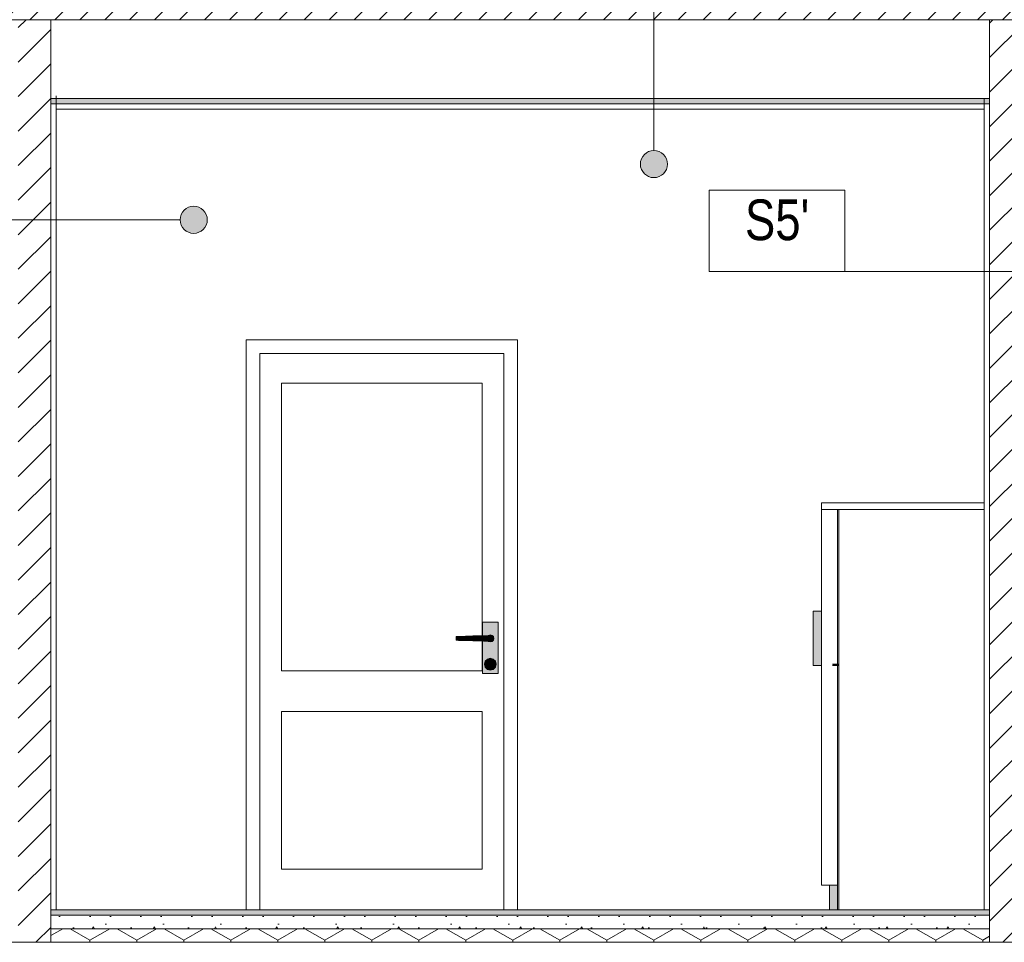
# Model space of a CAD drawing. Header units: millimetres. Extents: x -126680 to -83680, y 18016 to 39016.
# Tile 11 of 121: x -118384 to -114755, y 29192 to 32592. Entities that reach past the tile are written whole.
import ezdxf

# ---------------------------------------------------------------- set-up
doc = ezdxf.new("R2010")
doc.units = ezdxf.units.MM
doc.header["$MEASUREMENT"] = 0
for name, color, linetype, lineweight in [('Nowe_Konstrukcja - Stropy_Nr_pióra__21', 7, 'Continuous', 20), ('Nowe_Konstrukcja - Stropy_Nr_pióra__3', 7, 'Continuous', 13), ('Nowe_Konstrukcja - Ściany zew_Nr_pióra__106', 252, 'Continuous', 13), ('Nowe_Konstrukcja - Ściany zew_Nr_pióra__18', 9, 'Continuous', 15), ('Nowe_Konstrukcja - Ściany zew_Nr_pióra__19', 255, 'Continuous', 0), ('Nowe_Konstrukcja - Ściany zew_Nr_pióra__3', 7, 'Continuous', 13), ('Nowe_Tabelka_Nr_pióra__7', 7, 'Continuous', 35), ('Nowe_Wnętrze - Umeblowanie_Nr_pióra__106', 252, 'Continuous', 13), ('Nowe_Wnętrze - Umeblowanie_Nr_pióra__18', 9, 'Continuous', 15), ('Nowe_Wnętrze - Umeblowanie_Nr_pióra__3', 7, 'Continuous', 13), ('Nowe_zagospodarowanie_Nr_pióra__21', 7, 'Continuous', 20)]:
    doc.layers.add(name, color=color, linetype=linetype, lineweight=lineweight)
for name, color, linetype, lineweight, true_color in [('Nowe_Konstrukcja - Stropy_Nr_pióra__23', 7, 'Continuous', 13, 0x858585), ('Nowe_Konstrukcja - Ściany zew_Nr_pióra__102', 7, 'Continuous', 13, 0x3e3e3e), ('Nowe_Konstrukcja - Ściany zew_Nr_pióra__142', 7, 'Continuous', 0, 0xe8e8e8), ('Nowe_Konstrukcja - Ściany zew_Nr_pióra__23', 7, 'Continuous', 13, 0x858585), ('Nowe_Konstrukcja - Ściany zew_Nr_pióra__61', 7, 'Continuous', 18, 0x6a6a6a), ('Nowe_Konstrukcja - Ściany zew_Nr_pióra__62', 7, 'Continuous', 18, 0xaaaaaa), ('Nowe_Wnętrze - Umeblowanie_Nr_pióra__23', 7, 'Continuous', 13, 0x858585)]:
    doc.layers.add(name, color=color, linetype=linetype, lineweight=lineweight, true_color=true_color)
doc.layers.add('Nowe_zagospodarowanie', color=7, linetype='Continuous')
doc.styles.add('STYL_AUTOMATYCZNY_2', font='arial.ttf', dxfattribs={"width": 0.8})
pattern_1 = [(45, (0, 0), (-63.63961, 63.63961), [])]

# ---------------------------------------------------------------- blocks, each defined once
blk = doc.blocks.new('Polilinia_1_2', base_point=(-117742.9, 31854.8))
at = {"layer": 'Nowe_zagospodarowanie', "linetype": 'Continuous', "lineweight": 0, "true_color": 0x000000}
blk.add_hatch(color=18, dxfattribs=at).paths.add_polyline_path([(-117792.9, 31854.8), (-117789.1, 31835.7), (-117778.3, 31819.5), (-117762, 31808.6), (-117742.9, 31804.8), (-117723.8, 31808.6), (-117707.5, 31819.5), (-117696.7, 31835.7), (-117692.9, 31854.8), (-117696.7, 31874), (-117707.5, 31890.2), (-117723.8, 31901), (-117742.9, 31904.8), (-117762, 31901), (-117778.3, 31890.2), (-117789.1, 31874)])
at = {"layer": 'Nowe_zagospodarowanie_Nr_pióra__21', "color": 7, "linetype": 'Continuous', "lineweight": 20, "flags": 128}
blk.add_lwpolyline([(-117792.9, 31854.8), (-118713.4, 31854.8), (-119213.4, 31854.8), (-119213.4, 32104.8), (-119213.4, 32154.8), (-118713.4, 32154.8), (-118713.4, 31854.8)], dxfattribs=at)
at = {"layer": 'Nowe_zagospodarowanie_Nr_pióra__21', "color": 7, "linetype": 'Continuous', "lineweight": 20}
blk.add_circle((-117742.9, 31854.8), 50, dxfattribs=at)
blk = doc.blocks.new('Polilinia_9_2', base_point=(-114372.1, 31664.5))
at = {"layer": 'Nowe_zagospodarowanie', "linetype": 'Continuous', "lineweight": 0, "true_color": 0x000000}
blk.add_hatch(color=18, dxfattribs=at).paths.add_polyline_path([(-114422.1, 31664.5), (-114418.3, 31645.4), (-114407.4, 31629.2), (-114391.2, 31618.3), (-114372.1, 31614.5), (-114352.9, 31618.3), (-114336.7, 31629.2), (-114325.9, 31645.4), (-114322.1, 31664.5), (-114325.9, 31683.6), (-114336.7, 31699.9), (-114352.9, 31710.7), (-114372.1, 31714.5), (-114391.2, 31710.7), (-114407.4, 31699.9), (-114418.3, 31683.6)])
at = {"layer": 'Nowe_zagospodarowanie_Nr_pióra__21', "color": 7, "linetype": 'Continuous', "lineweight": 20, "flags": 128}
blk.add_lwpolyline([(-114422.1, 31664.5), (-115342.6, 31664.5), (-115842.6, 31664.5), (-115842.6, 31914.5), (-115842.6, 31964.5), (-115342.6, 31964.5), (-115342.6, 31664.5)], dxfattribs=at)
at = {"layer": 'Nowe_zagospodarowanie_Nr_pióra__21', "color": 7, "linetype": 'Continuous', "lineweight": 20}
blk.add_circle((-114372.1, 31664.5), 50, dxfattribs=at)
blk = doc.blocks.new('Polilinia_25_2', base_point=(-116046.6, 32060.2))
at = {"layer": 'Nowe_zagospodarowanie', "linetype": 'Continuous', "lineweight": 0, "true_color": 0x000000}
blk.add_hatch(color=18, dxfattribs=at).paths.add_polyline_path([(-116096.6, 32060.2), (-116092.8, 32041), (-116081.9, 32024.8), (-116065.7, 32014), (-116046.6, 32010.2), (-116027.4, 32014), (-116011.2, 32024.8), (-116000.4, 32041), (-115996.6, 32060.2), (-116000.4, 32079.3), (-116011.2, 32095.5), (-116027.4, 32106.4), (-116046.6, 32110.2), (-116065.7, 32106.4), (-116081.9, 32095.5), (-116092.8, 32079.3)])
at = {"layer": 'Nowe_zagospodarowanie_Nr_pióra__21', "color": 7, "linetype": 'Continuous', "lineweight": 20, "flags": 128}
blk.add_lwpolyline([(-116046.6, 32110.2), (-116046.6, 33043.4), (-116546.6, 33043.4), (-116546.6, 33293.4), (-116546.6, 33343.4), (-116046.6, 33343.4), (-116046.6, 33043.4)], dxfattribs=at)
at = {"layer": 'Nowe_zagospodarowanie_Nr_pióra__21', "color": 7, "linetype": 'Continuous', "lineweight": 20}
blk.add_circle((-116046.6, 32060.2), 50, dxfattribs=at)

msp = doc.modelspace()

# ---------------------------------------------------------------- hatches: boundary and pattern name
at = {"layer": 'Nowe_Konstrukcja - Stropy_Nr_pióra__23', "linetype": 'Continuous', "lineweight": 13, "true_color": 0x858585}
h = msp.add_hatch(dxfattribs=at)
h.set_pattern_fill('Beton_zbrojony_0002', color=252, style=0, pattern_type=2)
h.set_pattern_definition([(45, (0, 0), (-91.92388, 91.92388), []), (45, (-45.96, 45.96), (-91.92388, 91.92388), [97.5, -32.5])])
h.paths.add_polyline_path([(-122049.5, 32392.3), (-121809.5, 32392.3), (-121809.5, 32592.3), (-112149.5, 32592.3), (-112149.5, 32392.3), (-111909.5, 32392.3), (-111909.5, 32592.3), (-111909.5, 32792.3), (-122049.5, 32792.3), (-122049.5, 32592.3)])
at = {"layer": 'Nowe_Konstrukcja - Stropy_Nr_pióra__23', "linetype": 'Continuous', "lineweight": 0, "true_color": 0xe0e0e0}
for points in [[(-114809.2, 32302.3), (-118269.2, 32302.3), (-118269.2, 32282.3), (-114809.2, 32282.3)], [(-114809.5, 29312.3), (-118269.5, 29312.3), (-118269.5, 29292.3), (-114809.5, 29292.3)]]:
    msp.add_hatch(color=254, dxfattribs=at).paths.add_polyline_path(points)
at = {"layer": 'Nowe_Konstrukcja - Stropy_Nr_pióra__23', "linetype": 'Continuous', "lineweight": 13, "true_color": 0x858585}
h = msp.add_hatch(dxfattribs=at)
h.set_pattern_fill('Beton_lekki_0002', color=252, style=0, pattern_type=2)
h.set_pattern_definition([(0, (0, 0), (0, 389.7114), [24.375, -200.625]), (0, (112.5, 194.86), (0, 389.7114), [24.375, -200.625]), (60, (0, 0), (-337.5, 194.8557), [24.375, -200.625]), (60, (225, 0), (-337.5, 194.8557), [24.375, -200.625]), (120, (24.37, 0), (337.5, 194.8557), [24.375, -200.625]), (120, (249.38, 0), (337.5, 194.8557), [24.375, -200.625]), (0, (0, 37.5), (0, 75), [0, -75, 0, -112.5]), (45, (37.5, 37.5), (-53.03301, 53.03301), [0, -56.25, 0, -93.75])])
h.paths.add_polyline_path([(-114809.5, 29292.3), (-118269.5, 29292.3), (-118269.5, 29242.3), (-114809.5, 29242.3)])
h = msp.add_hatch(dxfattribs=at)
h.set_pattern_fill('Styropian_0002', color=252, style=0, pattern_type=2)
h.set_pattern_definition([(90, (0, 0), (-173.20508, 0), [100, -200]), (90, (-86.6, 150), (-173.20508, 0), [100, -200]), (150, (-4e-14, 100), (86.60254, 150), [100, -200]), (150, (-173.2, 100), (86.60254, 150), [100, -200]), (210, (0, 0), (-86.60254, 150), [100, -200]), (210, (-173.2, -7e-14), (-86.60254, 150), [100, -200])])
h.paths.add_polyline_path([(-114809.5, 29242.3), (-118269.5, 29242.3), (-118269.5, 29192.3), (-114809.5, 29192.3)])
at = {"layer": 'Nowe_Konstrukcja - Ściany zew_Nr_pióra__102', "linetype": 'Continuous', "lineweight": 13, "true_color": 0x3e3e3e}
for points in [[(-116656.1, 30323.5), (-116657.4, 30322.3), (-116656, 30322.3), (-116655.6, 30322.7)], [(-116639.2, 30306.3), (-116643.6, 30301.9), (-116643.1, 30301), (-116638.3, 30305.8)], [(-116656, 30302.3), (-116657.4, 30302.3), (-116656.1, 30301), (-116655.6, 30301.9)], [(-116649.6, 30300.3), (-116655.6, 30301.9), (-116656.1, 30301), (-116649.6, 30299.3)], [(-116643.6, 30301.9), (-116649.6, 30300.3), (-116649.6, 30299.3), (-116643.1, 30301)], [(-116656.6, 30226.3), (-116655.7, 30229.8), (-116656.5, 30230.3), (-116657.6, 30226.3)], [(-116655.7, 30222.8), (-116656.6, 30226.3), (-116657.6, 30226.3), (-116656.5, 30222.3)], [(-116653.1, 30220.2), (-116655.7, 30222.8), (-116656.5, 30222.3), (-116653.6, 30219.4)], [(-116649.6, 30219.3), (-116653.1, 30220.2), (-116653.6, 30219.4), (-116649.6, 30218.3)], [(-116646.1, 30220.2), (-116649.6, 30219.3), (-116649.6, 30218.3), (-116645.6, 30219.4)], [(-116643.5, 30222.8), (-116646.1, 30220.2), (-116645.6, 30219.4), (-116642.7, 30222.3)]]:
    msp.add_hatch(color=250, dxfattribs=at).paths.add_polyline_path(points)
at = {"layer": 'Nowe_Konstrukcja - Ściany zew_Nr_pióra__106', "linetype": 'Continuous', "lineweight": 13}
for points in [[(-116646.1, 30232.3), (-116643.5, 30229.8), (-116642.7, 30230.3), (-116645.6, 30233.2)], [(-116666.9, 30207.3), (-116669.6, 30217.3), (-116671.6, 30217.3), (-116668.7, 30206.3)], [(-116659.6, 30200), (-116666.9, 30207.3), (-116668.7, 30206.3), (-116660.6, 30198.2)], [(-116649.6, 30197.3), (-116659.6, 30200), (-116660.6, 30198.2), (-116649.6, 30195.3)], [(-116639.6, 30200), (-116649.6, 30197.3), (-116649.6, 30195.3), (-116638.6, 30198.2)]]:
    msp.add_hatch(color=252, dxfattribs=at).paths.add_polyline_path(points)
at = {"layer": 'Nowe_Konstrukcja - Ściany zew_Nr_pióra__142', "linetype": 'Continuous', "lineweight": 0, "true_color": 0xe8e8e8}
msp.add_hatch(color=254, dxfattribs=at).paths.add_polyline_path([(-116632.3, 30227.3), (-116629.6, 30217.3), (-116627.6, 30217.3), (-116630.6, 30228.3)])
at = {"layer": 'Nowe_Konstrukcja - Ściany zew_Nr_pióra__18', "linetype": 'Continuous', "lineweight": 15}
h = msp.add_hatch(color=9, dxfattribs=at)
h.paths.add_polyline_path([(-116621.1, 30372.3), (-116678.1, 30372.3), (-116678.1, 30322.2), (-116674.6, 30322.3), (-116657.4, 30322.3), (-116656.1, 30323.5), (-116649.6, 30325.3), (-116643.1, 30323.5), (-116638.3, 30318.8), (-116636.6, 30312.3), (-116638.3, 30305.8), (-116643.1, 30301), (-116649.6, 30299.3), (-116656.1, 30301), (-116657.4, 30302.3), (-116674.6, 30302.3), (-116678.1, 30302.4), (-116678.1, 30182.3), (-116621.1, 30182.3)])
h.paths.add_polyline_path([(-116671.6, 30217.3), (-116668.7, 30228.3), (-116660.6, 30236.3), (-116649.6, 30239.3), (-116638.6, 30236.3), (-116630.6, 30228.3), (-116627.6, 30217.3), (-116630.6, 30206.3), (-116638.6, 30198.2), (-116649.6, 30195.3), (-116660.6, 30198.2), (-116668.7, 30206.3)], flags=0)
for points in [[(-116714.7, 30321.1), (-116741.1, 30320.3), (-116741.1, 30304.2), (-116714.7, 30303.5)], [(-116688, 30321.9), (-116714.7, 30321.1), (-116714.7, 30303.5), (-116688, 30302.7)], [(-116674.6, 30322.3), (-116688, 30321.9), (-116688, 30302.7), (-116674.6, 30302.3)], [(-116649.6, 30302.3), (-116644.6, 30303.6), (-116640.9, 30307.3), (-116639.6, 30312.3), (-116640.9, 30317.3), (-116644.6, 30320.9), (-116649.6, 30322.3), (-116674.6, 30322.3), (-116674.6, 30302.3)], [(-116629.6, 30217.3), (-116632.3, 30207.3), (-116630.6, 30206.3), (-116627.6, 30217.3)]]:
    msp.add_hatch(color=9, dxfattribs=at).paths.add_polyline_path(points)
h = msp.add_hatch(color=9, dxfattribs=at)
h.paths.add_polyline_path([(-116669.6, 30217.3), (-116666.9, 30207.3), (-116659.6, 30200), (-116649.6, 30197.3), (-116639.6, 30200), (-116632.3, 30207.3), (-116629.6, 30217.3), (-116632.3, 30227.3), (-116639.6, 30234.6), (-116649.6, 30237.3), (-116659.6, 30234.6), (-116666.9, 30227.3)])
h.paths.add_polyline_path([(-116657.6, 30226.3), (-116656.5, 30230.3), (-116653.6, 30233.2), (-116649.6, 30234.3), (-116645.6, 30233.2), (-116642.7, 30230.3), (-116641.6, 30226.3), (-116642.7, 30222.3), (-116645.6, 30219.4), (-116649.6, 30218.3), (-116653.6, 30219.4), (-116656.5, 30222.3)], flags=0)
at = {"layer": 'Nowe_Konstrukcja - Ściany zew_Nr_pióra__19', "linetype": 'Continuous', "lineweight": 0}
for points in [[(-116649.6, 30237.3), (-116639.6, 30234.6), (-116638.6, 30236.3), (-116649.6, 30239.3)], [(-116639.6, 30234.6), (-116632.3, 30227.3), (-116630.6, 30228.3), (-116638.6, 30236.3)]]:
    msp.add_hatch(color=255, dxfattribs=at).paths.add_polyline_path(points)
at = {"layer": 'Nowe_Konstrukcja - Ściany zew_Nr_pióra__23', "linetype": 'Continuous', "lineweight": 13, "true_color": 0x858585}
h = msp.add_hatch(dxfattribs=at)
h.set_pattern_fill('Bloczki_ceramiczne_0002', color=252, style=0, pattern_type=2)
h.set_pattern_definition(pattern_1)
h.paths.add_polyline_path([(-118269.5, 32592.3), (-118389.5, 32592.3), (-118389.5, 29192.3), (-118269.5, 29192.3)])
h = msp.add_hatch(dxfattribs=at)
h.set_pattern_fill('Bloczki_ceramiczne_0002', color=252, style=0, pattern_type=2)
h.set_pattern_definition(pattern_1)
h.paths.add_polyline_path([(-114689.5, 32592.3), (-114809.5, 32592.3), (-114809.5, 29192.4), (-114689.5, 29192.4)])
for points in [[(-116649.6, 30324.3), (-116643.6, 30322.7), (-116643.1, 30323.5), (-116649.6, 30325.3)], [(-116643.6, 30322.7), (-116639.2, 30318.3), (-116638.3, 30318.8), (-116643.1, 30323.5)], [(-116649.6, 30233.3), (-116646.1, 30232.3), (-116645.6, 30233.2), (-116649.6, 30234.3)], [(-116632.3, 30207.3), (-116639.6, 30200), (-116638.6, 30198.2), (-116630.6, 30206.3)]]:
    msp.add_hatch(color=252, dxfattribs=at).paths.add_polyline_path(points)
at = {"layer": 'Nowe_Konstrukcja - Ściany zew_Nr_pióra__61', "linetype": 'Continuous', "lineweight": 18, "true_color": 0x6a6a6a}
for points in [[(-116655.6, 30322.7), (-116649.6, 30324.3), (-116649.6, 30325.3), (-116656.1, 30323.5)], [(-116656, 30302.3), (-116655.6, 30301.9), (-116649.6, 30300.3), (-116643.6, 30301.9), (-116639.2, 30306.3), (-116637.6, 30312.3), (-116639.2, 30318.3), (-116643.6, 30322.7), (-116649.6, 30324.3), (-116655.6, 30322.7), (-116656, 30322.3), (-116649.6, 30322.3), (-116644.6, 30320.9), (-116640.9, 30317.3), (-116639.6, 30312.3), (-116640.9, 30307.3), (-116644.6, 30303.6), (-116649.6, 30302.3)], [(-116637.6, 30312.3), (-116639.2, 30306.3), (-116638.3, 30305.8), (-116636.6, 30312.3)], [(-116656.6, 30226.3), (-116655.7, 30222.8), (-116653.1, 30220.2), (-116649.6, 30219.3), (-116646.1, 30220.2), (-116643.5, 30222.8), (-116642.6, 30226.3), (-116643.5, 30229.8), (-116646.1, 30232.3), (-116649.6, 30233.3), (-116653.1, 30232.3), (-116655.7, 30229.8)], [(-116655.7, 30229.8), (-116653.1, 30232.3), (-116653.6, 30233.2), (-116656.5, 30230.3)], [(-116642.6, 30226.3), (-116643.5, 30222.8), (-116642.7, 30222.3), (-116641.6, 30226.3)]]:
    msp.add_hatch(color=251, dxfattribs=at).paths.add_polyline_path(points)
at = {"layer": 'Nowe_Konstrukcja - Ściany zew_Nr_pióra__62', "linetype": 'Continuous', "lineweight": 18, "true_color": 0xaaaaaa}
for points in [[(-116767, 30319.5), (-116775.1, 30319.3), (-116775.1, 30305.3), (-116767, 30305)], [(-116741.1, 30320.3), (-116767, 30319.5), (-116767, 30305), (-116741.1, 30304.2)], [(-116666.9, 30227.3), (-116659.6, 30234.6), (-116660.6, 30236.3), (-116668.7, 30228.3)]]:
    msp.add_hatch(color=253, dxfattribs=at).paths.add_polyline_path(points)
at = {"layer": 'Nowe_Wnętrze - Umeblowanie_Nr_pióra__106', "linetype": 'Continuous', "lineweight": 13}
msp.add_hatch(color=252, dxfattribs=at).paths.add_polyline_path([(-115388.3, 30212.3), (-115381.6, 30212.3), (-115381.6, 30217.3), (-115388.3, 30217.3)])
at = {"layer": 'Nowe_Wnętrze - Umeblowanie_Nr_pióra__18', "linetype": 'Continuous', "lineweight": 15}
for points in [[(-115459.5, 30212.3), (-115429.5, 30212.3), (-115429.5, 30412.3), (-115459.5, 30412.3)], [(-115399.5, 29312.3), (-115369.5, 29312.3), (-115369.5, 29402.3), (-115399.5, 29402.3)]]:
    msp.add_hatch(color=9, dxfattribs=at).paths.add_polyline_path(points)
at = {"layer": 'Nowe_Wnętrze - Umeblowanie_Nr_pióra__23', "linetype": 'Continuous', "lineweight": 13, "true_color": 0x858585}
msp.add_hatch(color=252, dxfattribs=at).paths.add_polyline_path([(-115381.6, 30212.3), (-115363.3, 30212.3), (-115363.3, 30217.3), (-115381.6, 30217.3)])

# ---------------------------------------------------------------- linework, layer by layer
at = {"layer": 'Nowe_Konstrukcja - Stropy_Nr_pióra__21', "color": 7, "linetype": 'Continuous', "lineweight": 20, "flags": 128}
msp.add_lwpolyline([(-122049.5, 32392.3), (-121809.5, 32392.3), (-121809.5, 32592.3), (-112149.5, 32592.3), (-112149.5, 32392.3), (-111909.5, 32392.3), (-111909.5, 32592.3), (-111909.5, 32792.3), (-122049.5, 32792.3), (-122049.5, 32592.3)], close=True, dxfattribs=at)
at = {"layer": 'Nowe_Konstrukcja - Stropy_Nr_pióra__3', "color": 7, "linetype": 'Continuous', "lineweight": 13}
for p, q in [((-118269.5, 32592.3), (-114809.5, 32592.3)), ((-118269.2, 32302.3), (-114809.2, 32302.3)), ((-118269.2, 32282.3), (-114809.2, 32282.3)), ((-118269.2, 32282.3), (-114809.2, 32282.3)), ((-118269.5, 29292.3), (-114809.5, 29292.3)), ((-118269.5, 29292.3), (-114809.5, 29292.3)), ((-118269.5, 29242.3), (-114809.5, 29242.3)), ((-118269.5, 29242.3), (-114809.5, 29242.3)), ((-121789.5, 29192.3), (-111909.5, 29192.3)), ((-121789.5, 29192.3), (-111909.5, 29192.3))]:
    msp.add_line(p, q, dxfattribs=at)
at = {"layer": 'Nowe_Konstrukcja - Ściany zew_Nr_pióra__3', "color": 7, "linetype": 'Continuous', "lineweight": 13}
for p, q in [((-118269.5, 29192.3), (-118269.5, 32592.3)), ((-118269.5, 32592.3), (-118249.5, 32592.3)), ((-118269.5, 29312.3), (-118269.5, 32592.3)), ((-114829.5, 32592.3), (-114809.5, 32592.3)), ((-114809.5, 29192.3), (-114809.5, 32592.3)), ((-114809.5, 29312.3), (-114809.5, 32592.3)), ((-118249.5, 29312.3), (-118249.5, 32312.3)), ((-114829.5, 29312.3), (-114829.5, 32302.3)), ((-118249.2, 32262.3), (-114829.2, 32262.3)), ((-117549.6, 31362.3), (-117549.6, 31412.3)), ((-117549.6, 31412.3), (-116549.6, 31412.3)), ((-116549.6, 31412.3), (-116549.6, 31362.3)), ((-117549.6, 29312.3), (-117549.6, 31362.3)), ((-117499.6, 31362.3), (-117499.6, 31252.3)), ((-116599.6, 31362.3), (-117499.6, 31362.3)), ((-116599.6, 31252.3), (-116599.6, 31362.3)), ((-116549.6, 31362.3), (-116549.6, 29312.3)), ((-117499.6, 31252.3), (-117499.6, 29462.3)), ((-117419.6, 31252.3), (-116679.6, 31252.3)), ((-117419.6, 30192.3), (-117419.6, 31252.3)), ((-116679.6, 31252.3), (-116679.6, 30322.1)), ((-116599.6, 29462.3), (-116599.6, 31252.3)), ((-116621.1, 30372.3), (-116678.1, 30372.3)), ((-116678.1, 30372.3), (-116678.1, 30322.2)), ((-116621.1, 30182.3), (-116621.1, 30372.3)), ((-116767, 30319.5), (-116775.1, 30319.3)), ((-116775.1, 30319.3), (-116775.1, 30305.3)), ((-116775.1, 30305.3), (-116767, 30305)), ((-116741.1, 30320.3), (-116767, 30319.5)), ((-116767, 30305), (-116741.1, 30304.2)), ((-116714.7, 30321.1), (-116741.1, 30320.3)), ((-116741.1, 30304.2), (-116714.7, 30303.5)), ((-116688, 30321.9), (-116714.7, 30321.1)), ((-116674.6, 30322.3), (-116688, 30321.9)), ((-116649.6, 30322.3), (-116674.6, 30322.3)), ((-116656.1, 30323.5), (-116657.4, 30322.3)), ((-116649.6, 30325.3), (-116656.1, 30323.5)), ((-116655.6, 30322.7), (-116656, 30322.3)), ((-116649.6, 30324.3), (-116655.6, 30322.7)), ((-116643.1, 30323.5), (-116649.6, 30325.3)), ((-116643.6, 30322.7), (-116649.6, 30324.3)), ((-116644.6, 30320.9), (-116649.6, 30322.3)), ((-116640.9, 30317.3), (-116644.6, 30320.9)), ((-116644.6, 30303.6), (-116640.9, 30307.3)), ((-116639.2, 30318.3), (-116643.6, 30322.7)), ((-116643.6, 30301.9), (-116639.2, 30306.3)), ((-116638.3, 30318.8), (-116643.1, 30323.5)), ((-116643.1, 30301), (-116638.3, 30305.8)), ((-116639.6, 30312.3), (-116640.9, 30317.3)), ((-116640.9, 30307.3), (-116639.6, 30312.3)), ((-116637.6, 30312.3), (-116639.2, 30318.3)), ((-116639.2, 30306.3), (-116637.6, 30312.3)), ((-116636.6, 30312.3), (-116638.3, 30318.8)), ((-116638.3, 30305.8), (-116636.6, 30312.3)), ((-116714.7, 30303.5), (-116688, 30302.7)), ((-116688, 30302.7), (-116674.6, 30302.3)), ((-116679.6, 30302.4), (-116679.6, 30192.3)), ((-116678.1, 30302.4), (-116678.1, 30182.3)), ((-116674.6, 30302.3), (-116649.6, 30302.3)), ((-116657.4, 30302.3), (-116656.1, 30301)), ((-116656.1, 30301), (-116649.6, 30299.3)), ((-116656, 30302.3), (-116655.6, 30301.9)), ((-116655.6, 30301.9), (-116649.6, 30300.3)), ((-116649.6, 30302.3), (-116644.6, 30303.6)), ((-116649.6, 30300.3), (-116643.6, 30301.9)), ((-116649.6, 30299.3), (-116643.1, 30301)), ((-116660.6, 30236.3), (-116668.7, 30228.3)), ((-116659.6, 30234.6), (-116666.9, 30227.3)), ((-116649.6, 30239.3), (-116660.6, 30236.3)), ((-116649.6, 30237.3), (-116659.6, 30234.6)), ((-116653.6, 30233.2), (-116656.5, 30230.3)), ((-116653.1, 30232.3), (-116655.7, 30229.8)), ((-116649.6, 30234.3), (-116653.6, 30233.2)), ((-116649.6, 30233.3), (-116653.1, 30232.3)), ((-116638.6, 30236.3), (-116649.6, 30239.3)), ((-116639.6, 30234.6), (-116649.6, 30237.3)), ((-116645.6, 30233.2), (-116649.6, 30234.3)), ((-116646.1, 30232.3), (-116649.6, 30233.3)), ((-116643.5, 30229.8), (-116646.1, 30232.3)), ((-116642.7, 30230.3), (-116645.6, 30233.2)), ((-116632.3, 30227.3), (-116639.6, 30234.6)), ((-116630.6, 30228.3), (-116638.6, 30236.3)), ((-116668.7, 30228.3), (-116671.6, 30217.3)), ((-116671.6, 30217.3), (-116668.7, 30206.3)), ((-116666.9, 30227.3), (-116669.6, 30217.3)), ((-116669.6, 30217.3), (-116666.9, 30207.3)), ((-116668.7, 30206.3), (-116660.6, 30198.2)), ((-116666.9, 30207.3), (-116659.6, 30200)), ((-116660.6, 30198.2), (-116649.6, 30195.3)), ((-116659.6, 30200), (-116649.6, 30197.3)), ((-116656.5, 30230.3), (-116657.6, 30226.3)), ((-116657.6, 30226.3), (-116656.5, 30222.3)), ((-116655.7, 30229.8), (-116656.6, 30226.3)), ((-116656.6, 30226.3), (-116655.7, 30222.8)), ((-116656.5, 30222.3), (-116653.6, 30219.4)), ((-116655.7, 30222.8), (-116653.1, 30220.2)), ((-116653.6, 30219.4), (-116649.6, 30218.3)), ((-116653.1, 30220.2), (-116649.6, 30219.3)), ((-116649.6, 30219.3), (-116646.1, 30220.2)), ((-116649.6, 30218.3), (-116645.6, 30219.4)), ((-116649.6, 30197.3), (-116639.6, 30200)), ((-116649.6, 30195.3), (-116638.6, 30198.2)), ((-116646.1, 30220.2), (-116643.5, 30222.8)), ((-116645.6, 30219.4), (-116642.7, 30222.3)), ((-116642.6, 30226.3), (-116643.5, 30229.8)), ((-116643.5, 30222.8), (-116642.6, 30226.3)), ((-116641.6, 30226.3), (-116642.7, 30230.3)), ((-116642.7, 30222.3), (-116641.6, 30226.3)), ((-116639.6, 30200), (-116632.3, 30207.3)), ((-116638.6, 30198.2), (-116630.6, 30206.3)), ((-116629.6, 30217.3), (-116632.3, 30227.3)), ((-116632.3, 30207.3), (-116629.6, 30217.3)), ((-116627.6, 30217.3), (-116630.6, 30228.3)), ((-116630.6, 30206.3), (-116627.6, 30217.3)), ((-116679.6, 30192.3), (-117419.6, 30192.3)), ((-116678.1, 30182.3), (-116621.1, 30182.3)), ((-117419.6, 30042.3), (-116679.6, 30042.3)), ((-117419.6, 29462.3), (-117419.6, 30042.3)), ((-116679.6, 30042.3), (-116679.6, 29462.3)), ((-117499.6, 29462.3), (-117499.6, 29312.3)), ((-116679.6, 29462.3), (-117419.6, 29462.3)), ((-116599.6, 29312.3), (-116599.6, 29462.3)), ((-118269.5, 29312.3), (-114809.5, 29312.3))]:
    msp.add_line(p, q, dxfattribs=at)
at = {"layer": 'Nowe_Wnętrze - Umeblowanie_Nr_pióra__3', "color": 7, "linetype": 'Continuous', "lineweight": 13}
for p, q in [((-115429.5, 30812.3), (-114829.5, 30812.3)), ((-115429.5, 30787.3), (-115429.5, 30812.3)), ((-115429.5, 30787.3), (-115364.5, 30787.3)), ((-115429.5, 30412.3), (-115429.5, 30786.8)), ((-115369.5, 30786.8), (-115429.5, 30786.8)), ((-115369.5, 30217.3), (-115369.5, 30786.8)), ((-115364.5, 30787.3), (-114829.5, 30787.3)), ((-115364.5, 30217.3), (-115364.5, 30787.3)), ((-115459.5, 30212.3), (-115459.5, 30412.3)), ((-115459.5, 30412.3), (-115429.5, 30412.3)), ((-115429.5, 30412.3), (-115429.5, 30212.3)), ((-114829.5, 30312.3), (-114829.5, 30172.3)), ((-115429.5, 30212.3), (-115459.5, 30212.3)), ((-115429.5, 29402.3), (-115429.5, 30212.3)), ((-115388.3, 30217.3), (-115381.6, 30217.3)), ((-115388.3, 30212.3), (-115381.6, 30212.3)), ((-115381.6, 30217.3), (-115363.3, 30217.3)), ((-115381.6, 30212.3), (-115363.3, 30212.3)), ((-115369.5, 29402.3), (-115369.5, 30212.3)), ((-115364.5, 29312.3), (-115364.5, 30212.3)), ((-115399.5, 29402.3), (-115429.5, 29402.3)), ((-115399.5, 29402.3), (-115369.5, 29402.3)), ((-115399.5, 29312.3), (-115399.5, 29402.3)), ((-115369.5, 29312.3), (-115369.5, 29402.3))]:
    msp.add_line(p, q, dxfattribs=at)

# ---------------------------------------------------------------- block references
at = {"layer": 'Nowe_zagospodarowanie', "color": 7, "linetype": 'Continuous', "lineweight": 20}
for name, p in [('Polilinia_25_2', (-116046.6, 32060.2)), ('Polilinia_1_2', (-117742.9, 31854.8)), ('Polilinia_9_2', (-114372.1, 31664.5))]:
    msp.add_blockref(name, p, dxfattribs=at)

# ---------------------------------------------------------------- texts
at = {"layer": 'Nowe_Tabelka_Nr_pióra__7', "color": 7, "linetype": 'Continuous', "lineweight": 35, "insert": (-115592.6, 31777.7), "char_height": 150, "attachment_point": 8, "style": 'STYL_AUTOMATYCZNY_2'}
msp.add_mtext("\\A1;{\\pqc;\\fArial|b0|i0|c238|p0;\\W0.800000;S\\fArial|b0|i0|c238|p0;\\W0.800000;5'}", dxfattribs=at)

doc.saveas('drawing.dxf')
